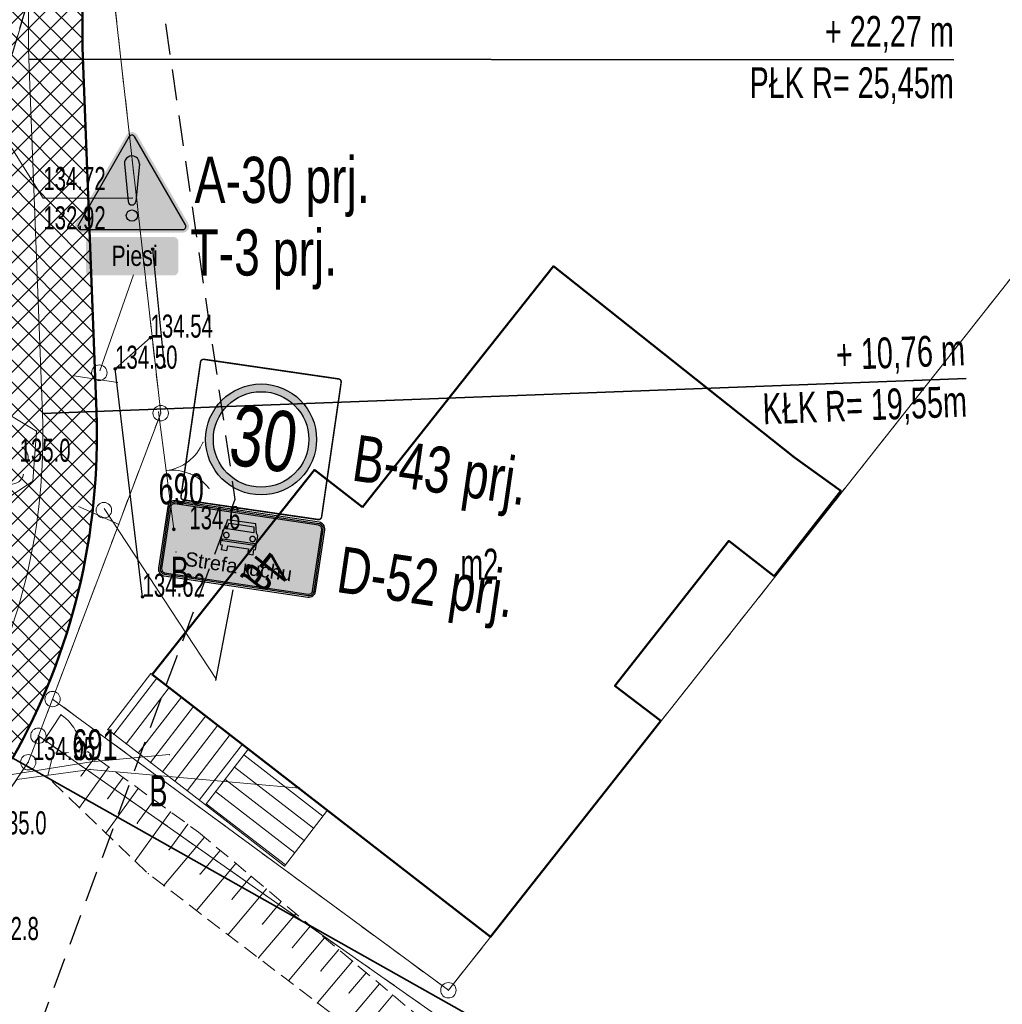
# Model space of a CAD drawing. Extents: x 6456700 to 6518119, y 5963420 to 5980059.
# Tile 45 of 256: x 6511693 to 6511725, y 5964112 to 5964144. Entities that reach past the tile are written whole.
import ezdxf
from ezdxf.enums import TextEntityAlignment as Align

# ---------------------------------------------------------------- set-up
doc = ezdxf.new("R2010")
doc.units = 0
doc.header["$MEASUREMENT"] = 0
for name, pattern in [('L_0_03', [1, 0.5, -0.5]), ('L_0_04', [1.5, 1, -0.5]), ('L_0_52', [1, 0.75, -0.25]), ('L_0_5A', [0.75, 0.5, -0.25])]:
    doc.linetypes.add(name, pattern=pattern)
doc.layers.get('0').update_dxf_attribs({"color": 2, "linetype": 'CONTINUOUS', "lineweight": 5})
for name, color, linetype, lineweight in [('000_Inne__niezydentyfikowane_', 7, 'CONTINUOUS', 18), ('18mm Kreska ciągła', 7, 'CONTINUOUS', 18), ('202_punkt_graniczny', 7, 'CONTINUOUS', 18), ('210_oznaczenie_konturu_uzytku_gruntowego', 96, 'CONTINUOUS', 18), ('211_numer_dzialki_ewidencyjnej', 7, 'CONTINUOUS', 18), ('218_kontur_uzytku_gruntowego', 96, 'L_0_03', 18), ('219_dzialka_ewidencyjna', 7, 'CONTINUOUS', 18), ('238_Punkt_adresowy_budynku', 7, 'CONTINUOUS', 18), ('312_budynek_ewidencyjny', 7, 'CONTINUOUS', 18), ('312_oznaczenie_budynku_ewidencyjnego_Atr117', 7, 'CONTINUOUS', 18), ('352_schody', 7, 'CONTINUOUS', 18), ('35mm Ciągła', 7, 'CONTINUOUS', 35), ('50mm Kreska ciągła', 7, 'CONTINUOUS', 50), ('9mm Kreska ciągła', 252, 'CONTINUOUS', 9), ('brama', 7, 'CONTINUOUS', 18), ('drzewo_lisciaste', 7, 'CONTINUOUS', 18), ('furtka', 7, 'CONTINUOUS', 18), ('kraweznik', 7, 'CONTINUOUS', 18), ('ogrodzenie_trwale', 7, 'CONTINUOUS', 18), ('pikieta_naturalna', 7, 'CONTINUOUS', 18), ('pikieta_naturalna_Atr2', 7, 'CONTINUOUS', 18), ('pikieta_sztuczna', 7, 'CONTINUOUS', 18), ('pikieta_sztuczna_Atr2', 7, 'CONTINUOUS', 18), ('przewod_elektroenergetyczny_podziemny', 7, 'CONTINUOUS', 18), ('przewod_wodociagowy', 7, 'CONTINUOUS', 18), ('przewod_wodociagowy___ob__projektowany', 7, 'CONTINUOUS', 18), ('rzedna_Atr2', 7, 'CONTINUOUS', 18), ('rzedna_Atr3', 7, 'CONTINUOUS', 18), ('skarpa_nieumocniona', 7, 'CONTINUOUS', 18), ('Zakres', 7, 'CONTINUOUS', 18)]:
    doc.layers.add(name, color=color, linetype=linetype, lineweight=lineweight)
doc.layers.add('zn_pion', color=7, linetype='CONTINUOUS')
doc.layers.add('ZNAKI_PIONOWE', color=7, linetype='CONTINUOUS')
doc.styles.add('A_TEXT', font='arial.ttf', dxfattribs={"width": 0.7})
doc.styles.add('o_d', font='arial.ttf')
doc.styles.get("Standard").update_dxf_attribs({"font": 'txt', "width": 0.75})
doc.styles.add('Znaczniki', font='GOTHIC.TTF', dxfattribs={"width": 0.7})

# ---------------------------------------------------------------- blocks, each defined once
blk = doc.blocks.new('mdcp_nowa')
at = {"layer": 'pikieta_naturalna', "linetype": 'Continuous', "lineweight": 18, "true_color": 0x000000}
for points in [[(6494428.91, 5980587.535, 1), (6494428.91, 5980587.625, 1)], [(6494429.29, 5980583.745, 1), (6494429.29, 5980583.835, 1)], [(6494429.6, 5980578.445, 1), (6494429.6, 5980578.535, 1)]]:
    blk.add_hatch(color=18, dxfattribs=at).paths.add_polyline_path(points)
at = {"layer": 'pikieta_sztuczna', "linetype": 'Continuous', "lineweight": 18, "true_color": 0x000000}
for points in [[(6494428.84, 5980584.665, 1), (6494428.84, 5980584.755, 1)], [(6494427.69, 5980583.655, 1), (6494427.69, 5980583.745, 1)], [(6494428.58, 5980576.255, 1), (6494428.58, 5980576.345, 1)]]:
    blk.add_hatch(color=18, dxfattribs=at).paths.add_polyline_path(points)
at = {"layer": '000_Inne__niezydentyfikowane_', "linetype": 'Continuous', "lineweight": 18, "flags": 128}
for points in [[(6494427.04, 5980571.1), (6494426.58, 5980570.48)], [(6494427.49, 5980570.78), (6494426.53, 5980569.46)], [(6494427.95, 5980570.44), (6494427.45, 5980569.75)], [(6494428.44, 5980570.08), (6494427.39, 5980568.63)], [(6494428.96, 5980569.71), (6494428.41, 5980568.95)], [(6494429.49, 5980569.32), (6494428.34, 5980567.73)], [(6494430.05, 5980568.92), (6494429.44, 5980568.09)], [(6494430.59, 5980568.5), (6494429.27, 5980566.93)], [(6494431.1, 5980568.07), (6494430.45, 5980567.3)], [(6494431.61, 5980567.65), (6494430.33, 5980566.12)], [(6494432.11, 5980567.23), (6494431.48, 5980566.48)], [(6494432.6, 5980566.82), (6494431.36, 5980565.34)], [(6494433.08, 5980566.41), (6494432.47, 5980565.68)], [(6494433.56, 5980566.01), (6494432.35, 5980564.58)], [(6494434.03, 5980565.62), (6494433.44, 5980564.91)], [(6494434.49, 5980565.23), (6494433.32, 5980563.84)], [(6494434.95, 5980564.85), (6494434.37, 5980564.16)], [(6494435.4, 5980564.47), (6494434.26, 5980563.12)], [(6494435.84, 5980564.1), (6494435.28, 5980563.44)], [(6494436.27, 5980563.74), (6494435.17, 5980562.43)], [(6494436.7, 5980563.38), (6494436.16, 5980562.73)]]:
    blk.add_lwpolyline(points, dxfattribs=at)
at = {"layer": '000_Inne__niezydentyfikowane_'}
for p in [(6494427.04, 5980571.1), (6494427.49, 5980570.78), (6494426.58, 5980570.48), (6494427.95, 5980570.44), (6494428.44, 5980570.08), (6494427.45, 5980569.75), (6494428.96, 5980569.71), (6494426.53, 5980569.46), (6494429.49, 5980569.32), (6494428.41, 5980568.95), (6494430.05, 5980568.92), (6494427.39, 5980568.63), (6494430.59, 5980568.5), (6494429.44, 5980568.09), (6494431.1, 5980568.07), (6494428.34, 5980567.73), (6494431.61, 5980567.65), (6494430.45, 5980567.3), (6494432.11, 5980567.23), (6494429.27, 5980566.93), (6494432.6, 5980566.82), (6494431.48, 5980566.48), (6494433.08, 5980566.41), (6494430.33, 5980566.12), (6494433.56, 5980566.01), (6494432.47, 5980565.68), (6494434.03, 5980565.62), (6494431.36, 5980565.34), (6494434.49, 5980565.23), (6494433.44, 5980564.91), (6494434.95, 5980564.85), (6494432.35, 5980564.58), (6494435.4, 5980564.47), (6494434.37, 5980564.16), (6494433.32, 5980563.84), (6494435.84, 5980564.1), (6494436.27, 5980563.74), (6494435.28, 5980563.44), (6494436.7, 5980563.38), (6494434.26, 5980563.12)]:
    blk.add_point(p, dxfattribs=at)
at = {"layer": '202_punkt_graniczny', "color": 7, "linetype": 'Continuous', "lineweight": 18}
for centre in [(6494429.17, 5980582.26), (6494425.66, 5980572.98), (6494425.2, 5980571.79), (6494424.87, 5980570.93), (6494438.51, 5980563.53)]:
    blk.add_circle(centre, 0.25, dxfattribs=at)
at = {"layer": '202_punkt_graniczny'}
for p in [(6494429.17, 5980582.26), (6494425.66, 5980572.98), (6494425.2, 5980571.79), (6494424.87, 5980570.93), (6494438.51, 5980563.53)]:
    blk.add_point(p, dxfattribs=at)
at = {"layer": '218_kontur_uzytku_gruntowego', "lineweight": 18, "flags": 128}
for points in [[(6494469.98, 5980603.36), (6494438.51, 5980563.53)], [(6494427.24, 5980599.42), (6494429.17, 5980582.26)], [(6494429.17, 5980582.26), (6494425.66, 5980572.98)], [(6494425.66, 5980572.98), (6494425.2, 5980571.79)], [(6494438.51, 5980563.53), (6494425.66, 5980572.98)], [(6494425.2, 5980571.79), (6494424.87, 5980570.93)], [(6494454.763, 5980551.044), (6494425.2, 5980571.79)], [(6494424.87, 5980570.93), (6494417.43, 5980559.93)]]:
    blk.add_lwpolyline(points, dxfattribs=at)
at = {"layer": '218_kontur_uzytku_gruntowego'}
for p in [(6494429.17, 5980582.26), (6494429.17, 5980582.26), (6494429.17, 5980582.26), (6494429.17, 5980582.26), (6494425.66, 5980572.98), (6494425.66, 5980572.98), (6494425.66, 5980572.98), (6494425.66, 5980572.98), (6494425.66, 5980572.98), (6494425.66, 5980572.98), (6494425.2, 5980571.79), (6494425.2, 5980571.79), (6494425.2, 5980571.79), (6494425.2, 5980571.79), (6494425.2, 5980571.79), (6494425.2, 5980571.79), (6494424.87, 5980570.93), (6494424.87, 5980570.93), (6494424.87, 5980570.93), (6494424.87, 5980570.93), (6494438.51, 5980563.53), (6494438.51, 5980563.53), (6494438.51, 5980563.53), (6494438.51, 5980563.53)]:
    blk.add_point(p, dxfattribs=at)
at = {"layer": '219_dzialka_ewidencyjna', "color": 3, "linetype": 'Continuous', "lineweight": 18, "flags": 128}
for points in [[(6494438.51, 5980563.53), (6494469.98, 5980603.36)], [(6494427.24, 5980599.42), (6494429.17, 5980582.26)], [(6494429.17, 5980582.26), (6494425.66, 5980572.98)], [(6494425.2, 5980571.79), (6494425.66, 5980572.98)], [(6494425.66, 5980572.98), (6494438.51, 5980563.53)], [(6494425.2, 5980571.79), (6494424.87, 5980570.93)], [(6494425.2, 5980571.79), (6494454.763, 5980551.044)], [(6494424.87, 5980570.93), (6494417.43, 5980559.93)]]:
    blk.add_lwpolyline(points, dxfattribs=at)
at = {"layer": '219_dzialka_ewidencyjna', "color": 3}
for p in [(6494429.17, 5980582.26), (6494429.17, 5980582.26), (6494425.66, 5980572.98), (6494425.66, 5980572.98), (6494425.66, 5980572.98), (6494425.2, 5980571.79), (6494425.2, 5980571.79), (6494425.2, 5980571.79), (6494424.87, 5980570.93), (6494424.87, 5980570.93), (6494438.51, 5980563.53), (6494438.51, 5980563.53)]:
    blk.add_point(p, dxfattribs=at)
at = {"layer": '312_budynek_ewidencyjny', "color": 7, "linetype": 'Continuous', "lineweight": 50, "flags": 128}
for points in [[(6494435.72, 5980579.21), (6494441.92, 5980587.03)], [(6494441.92, 5980587.03), (6494449.74, 5980580.82)], [(6494449.74, 5980580.82), (6494451.25, 5980579.74)], [(6494428.89, 5980573.78), (6494434.16, 5980580.42)], [(6494434.16, 5980580.42), (6494435.72, 5980579.21)], [(6494451.25, 5980579.74), (6494449.08, 5980576.97)], [(6494447.61, 5980578.12), (6494443.91, 5980573.41)], [(6494449.08, 5980576.97), (6494447.61, 5980578.12)], [(6494439.88, 5980565.26), (6494428.89, 5980573.78)], [(6494443.91, 5980573.41), (6494445.4, 5980572.27)], [(6494445.4, 5980572.27), (6494445.13, 5980571.93)], [(6494445.13, 5980571.93), (6494439.88, 5980565.26)]]:
    blk.add_lwpolyline(points, dxfattribs=at)
at = {"layer": '312_budynek_ewidencyjny'}
for p in [(6494441.92, 5980587.03), (6494441.92, 5980587.03), (6494449.74, 5980580.82), (6494449.74, 5980580.82), (6494434.16, 5980580.42), (6494434.16, 5980580.42), (6494451.25, 5980579.74), (6494451.25, 5980579.74), (6494435.72, 5980579.21), (6494435.72, 5980579.21), (6494447.61, 5980578.12), (6494447.61, 5980578.12), (6494449.08, 5980576.97), (6494449.08, 5980576.97), (6494428.89, 5980573.78), (6494428.89, 5980573.78), (6494443.91, 5980573.41), (6494443.91, 5980573.41), (6494445.4, 5980572.27), (6494445.4, 5980572.27), (6494445.13, 5980571.93), (6494445.13, 5980571.93), (6494439.88, 5980565.26), (6494439.88, 5980565.26)]:
    blk.add_point(p, dxfattribs=at)
at = {"layer": '352_schody', "color": 7, "linetype": 'Continuous', "lineweight": 18, "flags": 128}
for points in [[(6494432.02, 5980571.37), (6494430.62, 5980569.55), (6494427.45, 5980571.99), (6494428.85, 5980573.81)], [(6494434.59, 5980569.38), (6494433.19, 5980567.56), (6494430.62, 5980569.55), (6494432.02, 5980571.37)]]:
    blk.add_lwpolyline(points, close=True, dxfattribs=at)
for points in [[(6494429.049, 5980573.657), (6494427.648, 5980571.837)], [(6494429.445, 5980573.352), (6494428.045, 5980571.532)], [(6494429.841, 5980573.047), (6494428.441, 5980571.227)], [(6494430.238, 5980572.742), (6494428.837, 5980570.922)], [(6494430.634, 5980572.437), (6494429.233, 5980570.617)], [(6494431.03, 5980572.132), (6494429.629, 5980570.312)], [(6494431.426, 5980571.827), (6494430.026, 5980570.007)], [(6494431.822, 5980571.522), (6494430.422, 5980569.702)], [(6494431.867, 5980571.171), (6494434.438, 5980569.182)], [(6494431.562, 5980570.775), (6494434.133, 5980568.786)], [(6494431.257, 5980570.378), (6494433.828, 5980568.389)], [(6494430.952, 5980569.982), (6494433.523, 5980567.993)], [(6494430.647, 5980569.586), (6494433.218, 5980567.597)]]:
    blk.add_lwpolyline(points, dxfattribs=at)
at = {"layer": '352_schody'}
for p in [(6494428.85, 5980573.81), (6494428.85, 5980573.81), (6494429.049, 5980573.657), (6494429.445, 5980573.352), (6494429.841, 5980573.047), (6494430.238, 5980572.742), (6494430.634, 5980572.437), (6494431.03, 5980572.132), (6494427.45, 5980571.99), (6494427.45, 5980571.99), (6494427.648, 5980571.837), (6494431.426, 5980571.827), (6494428.045, 5980571.532), (6494431.822, 5980571.522), (6494428.441, 5980571.227), (6494431.867, 5980571.171), (6494432.02, 5980571.37), (6494432.02, 5980571.37), (6494432.02, 5980571.37), (6494432.02, 5980571.37), (6494428.837, 5980570.922), (6494429.233, 5980570.617), (6494431.562, 5980570.775), (6494429.629, 5980570.312), (6494431.257, 5980570.378), (6494430.026, 5980570.007), (6494430.952, 5980569.982), (6494430.422, 5980569.702), (6494430.647, 5980569.586), (6494430.62, 5980569.55), (6494430.62, 5980569.55), (6494430.62, 5980569.55), (6494430.62, 5980569.55), (6494434.59, 5980569.38), (6494434.59, 5980569.38), (6494434.438, 5980569.182), (6494434.133, 5980568.786), (6494433.828, 5980568.389), (6494433.523, 5980567.993), (6494433.19, 5980567.56), (6494433.19, 5980567.56), (6494433.218, 5980567.597)]:
    blk.add_point(p, dxfattribs=at)
at = {"layer": 'brama', "color": 7, "linetype": 'Continuous', "lineweight": 18, "flags": 128}
blk.add_lwpolyline([(6494429.1, 5980582.3), (6494429.6, 5980578.49)], dxfattribs=at)
at = {"layer": 'brama', "color": 7, "linetype": 'Continuous', "lineweight": 18}
for centre, start, end in [((6494429.155, 5980581.882), 277.476, 337.476), ((6494429.545, 5980578.908), 37.476, 97.476)]:
    blk.add_arc(centre, 1.5, start, end, dxfattribs=at)
at = {"layer": 'brama'}
for p in [(6494429.1, 5980582.3), (6494430.54, 5980581.308), (6494430.067, 5980580.692), (6494429.35, 5980580.395), (6494429.35, 5980580.395), (6494430.12, 5980580.293), (6494430.736, 5980579.82), (6494429.6, 5980578.49)]:
    blk.add_point(p, dxfattribs=at)
at = {"layer": 'drzewo_lisciaste', "color": 94, "linetype": 'Continuous', "lineweight": 13}
for centre, start, end in [((6494424.47, 5980580.804), 337.452, 58.692), ((6494424.325, 5980580.356), 265.129, 346.779)]:
    blk.add_arc(centre, 0.4, start, end, dxfattribs=at)
at = {"layer": 'drzewo_lisciaste'}
for p in [(6494424.678, 5980581.146), (6494424.85, 5980580.928), (6494424.839, 5980580.651), (6494424.714, 5980580.265)]:
    blk.add_point(p, dxfattribs=at)
at = {"layer": 'furtka', "color": 7, "linetype": 'Continuous', "lineweight": 18, "flags": 128}
blk.add_lwpolyline([(6494425.93, 5980572.47), (6494425.34, 5980571.58)], dxfattribs=at)
at = {"layer": 'furtka', "color": 7, "linetype": 'Continuous', "lineweight": 18}
blk.add_arc((6494425.102, 5980571.219), 1.5, 356.459, 56.459, dxfattribs=at)
at = {"layer": 'furtka'}
for p in [(6494425.93, 5980572.47), (6494425.931, 5980572.469), (6494426.445, 5980571.888), (6494425.34, 5980571.58), (6494426.599, 5980571.127)]:
    blk.add_point(p, dxfattribs=at)
at = {"layer": 'kraweznik', "color": 7, "linetype": 'Continuous', "lineweight": 25, "flags": 128}
for points in [[(6494429.29, 5980583.79), (6494428.91, 5980587.58)], [(6494428.58, 5980576.3), (6494427.69, 5980583.7), (6494428.84, 5980584.71)]]:
    blk.add_lwpolyline(points, dxfattribs=at)
at = {"layer": 'kraweznik'}
for p in [(6494428.91, 5980587.58), (6494428.84, 5980584.71), (6494427.69, 5980583.7), (6494429.29, 5980583.79), (6494428.58, 5980576.3)]:
    blk.add_point(p, dxfattribs=at)
at = {"layer": 'ogrodzenie_trwale'}
for p in [(6494428.91, 5980587.58), (6494429.6, 5980578.49), (6494429.67, 5980577.75), (6494425.93, 5980572.47), (6494425.34, 5980571.58)]:
    blk.add_point(p, dxfattribs=at)
at = {"layer": 'pikieta_naturalna', "color": 7, "linetype": 'Continuous', "lineweight": 18}
for centre in [(6494428.91, 5980587.58), (6494429.29, 5980583.79), (6494429.6, 5980578.49)]:
    blk.add_circle(centre, 0.045, dxfattribs=at)
at = {"layer": 'pikieta_naturalna'}
for p in [(6494428.91, 5980587.58), (6494429.29, 5980583.79), (6494429.6, 5980578.49)]:
    blk.add_point(p, dxfattribs=at)
at = {"layer": 'pikieta_sztuczna', "color": 7, "linetype": 'Continuous', "lineweight": 18}
for centre in [(6494428.84, 5980584.71), (6494427.69, 5980583.7), (6494428.58, 5980576.3)]:
    blk.add_circle(centre, 0.045, dxfattribs=at)
at = {"layer": 'pikieta_sztuczna'}
for p in [(6494428.84, 5980584.71), (6494427.69, 5980583.7), (6494428.58, 5980576.3)]:
    blk.add_point(p, dxfattribs=at)
at = {"layer": 'przewod_elektroenergetyczny_podziemny', "color": 1, "linetype": 'Continuous', "lineweight": 18, "flags": 128}
for points in [[(6494423.03, 5980578.72), (6494425.02, 5980580.05), (6494425.14, 5980581.68), (6494423.58, 5980582.6), (6494424.18, 5980591.27), (6494424.03, 5980594.74), (6494423.55, 5980594.71)], [(6494429.45, 5980571.18), (6494426.91, 5980570.94), (6494424.34, 5980570.53), (6494417.32, 5980560.59), (6494421.41, 5980554), (6494450.053, 5980537.783)]]:
    blk.add_lwpolyline(points, dxfattribs=at)
at = {"layer": 'przewod_elektroenergetyczny_podziemny'}
for p in [(6494425.14, 5980581.68), (6494425.02, 5980580.05), (6494429.45, 5980571.18), (6494426.91, 5980570.94)]:
    blk.add_point(p, dxfattribs=at)
at = {"layer": 'przewod_wodociagowy', "color": 5, "linetype": 'Continuous', "lineweight": 18, "flags": 128}
for points in [[(6494513.5, 5980663.95), (6494476.06, 5980647.42), (6494449.16, 5980639.62), (6494440.37, 5980633.47), (6494436.09, 5980630.48), (6494434.52, 5980628.04), (6494423.72, 5980591.82), (6494423.49, 5980583.76), (6494407.79, 5980559.35), (6494414.54, 5980555.87), (6494409.04, 5980527.84), (6494395.85, 5980508.25), (6494380.37, 5980480.1), (6494362.54, 5980422.62), (6494348.35, 5980374.02), (6494335.97, 5980340.4), (6494332.73, 5980341.36), (6494294.76, 5980353), (6494262.61, 5980362.71)], [(6494433.68, 5980570.09), (6494426.88, 5980570.7), (6494424.5, 5980570.37), (6494417.55, 5980560.57), (6494421.57, 5980554.17), (6494450.135, 5980538.013)]]:
    blk.add_lwpolyline(points, dxfattribs=at)
at = {"layer": 'przewod_wodociagowy'}
for p in [(6494426.88, 5980570.7), (6494433.68, 5980570.09)]:
    blk.add_point(p, dxfattribs=at)
at = {"layer": 'przewod_wodociagowy___ob__projektowany', "color": 5, "linetype": 'L_0_52', "lineweight": 18, "flags": 128}
blk.add_lwpolyline([(6494434.52, 5980628.04), (6494423.72, 5980591.82)], dxfattribs=at)
at = {"layer": 'rzedna_Atr2', "color": 7, "linetype": 'Continuous', "lineweight": 18, "flags": 128}
blk.add_lwpolyline([(6494423.72, 5980591.82), (6494425.36, 5980589.24), (6494428.246, 5980589.24)], dxfattribs=at)
at = {"layer": 'rzedna_Atr2'}
for p in [(6494425.36, 5980589.24), (6494428.246, 5980589.24)]:
    blk.add_point(p, dxfattribs=at)
at = {"layer": 'skarpa_nieumocniona', "color": 7, "linetype": 'L_0_5A', "lineweight": 18, "flags": 128}
blk.add_lwpolyline([(6494430.4, 5980568.66), (6494440.27, 5980560.39), (6494448.31, 5980555.08), (6494454.931, 5980551.518), (6494454.525, 5980550.374), (6494447.67, 5980553.68), (6494439.6, 5980559.05), (6494428.77, 5980567.31), (6494425.5, 5980570.45), (6494425.68, 5980571.23), (6494426.81, 5980571.27)], close=True, dxfattribs=at)
at = {"layer": 'skarpa_nieumocniona'}
for p in [(6494425.68, 5980571.23), (6494425.68, 5980571.23), (6494426.81, 5980571.27), (6494426.81, 5980571.27), (6494425.5, 5980570.45), (6494425.5, 5980570.45), (6494430.4, 5980568.66), (6494430.4, 5980568.66), (6494428.77, 5980567.31), (6494428.77, 5980567.31)]:
    blk.add_point(p, dxfattribs=at)
at = {"layer": 'Zakres', "linetype": 'L_0_04', "lineweight": 25, "flags": 128}
blk.add_lwpolyline([(6495113.77, 5985050.22), (6495121.12, 5984877.07), (6495125.76, 5984757.87), (6495129.89, 5984649.81), (6495141.08, 5984611.3), (6495145.77, 5984544.53), (6495147.36, 5984487.27), (6495157.22, 5984392.07), (6495162.95, 5984387.45), (6495180.24, 5984384.16), (6495229.5, 5984386.61), (6495251.65, 5984373.41), (6495258.77, 5984357.12), (6495255.44, 5984330.44), (6495250.77, 5984304.39), (6495252.21, 5984282.78), (6495255.46, 5984256.45), (6495254.94, 5984238.25), (6495266.4, 5984211), (6495277.24, 5984182.33), (6495294.2, 5984133.19), (6495300.94, 5984095.37), (6495313.24, 5984037.69), (6495317.44, 5983978.18), (6495300.35, 5983922.18), (6495282.35, 5983883.38), (6495266.21, 5983862.23), (6495242.03, 5983839.67), (6495211.11, 5983816.86), (6495158.26, 5983772.66), (6495130.6, 5983651.16), (6495116.31, 5983543.43), (6495129.51, 5983346.73), (6495134.58, 5983264.71), (6495139.64, 5983186.97), (6495193.25, 5983077.94), (6495199.2, 5983041.97), (6495206.23, 5983026), (6495208.96, 5983004.88), (6495202.27, 5982979.48), (6495202.42, 5982950.13), (6495209.35, 5982897.38), (6495215.97, 5982850.34), (6495228.6, 5982809.97), (6495226.85, 5982778.82), (6495225.04, 5982750.56), (6495220.26, 5982723.37), (6495226.54, 5982679.97), (6495206.06, 5982669.48), (6495192.68, 5982657.71), (6495184.57, 5982648.65), (6495174.78, 5982624.58), (6495164.23, 5982604.61), (6495150.7, 5982588.3), (6495137.69, 5982582.43), (6495118.26, 5982573.75), (6495100.35, 5982558.42), (6495090.36, 5982544.99), (6495075.87, 5982519.06), (6495060.83, 5982499.68), (6495049.41, 5982485.49), (6495035.07, 5982459.7), (6495006.7, 5982406.64), (6494980.89, 5982351.84), (6494944.35, 5982293.29), (6494925.72, 5982250.11), (6494905.2, 5982190.37), (6494898.43, 5982153.5), (6494879.51, 5982063.89), (6494864.14, 5981992.66), (6494816.93, 5981768.61), (6494777.79, 5981577.7), (6494739.84, 5981394.72), (6494718.65, 5981297.89), (6494716.45, 5981237.31), (6494738.62, 5981208.21), (6494776.48, 5981173.06), (6494817.16, 5981137.44), (6494847.63, 5981109.8), (6494877.39, 5981077.08), (6494912.75, 5981030.55), (6494916.06, 5981014.71), (6494903.86, 5980957.01), (6494916.13, 5980953.51), (6494892.32, 5980927.59), (6494850.7, 5980858.8), (6494806.81, 5980779.89), (6494785.1, 5980753.49), (6494715.22, 5980723.29), (6494679.96, 5980686.78), (6494651.35, 5980651.29), (6494549.14, 5980683.24), (6494511.84, 5980659.66), (6494443.61, 5980630.33), (6494428.78, 5980598.6), (6494431.58, 5980579.46), (6494420.56, 5980549.76), (6494416.45, 5980528.2), (6494403.86, 5980507.16), (6494388.89, 5980482.96), (6494365.32, 5980407.99), (6494335.67, 5980315.15), (6494332.29, 5980297.41), (6494335.1, 5980278.18), (6494347.25, 5980254.84), (6494336.79, 5980250.09), (6494300.04, 5980271.34), (6494320.8, 5980301.43), (6494336.81, 5980349.17), (6494344.85, 5980380.92), (6494360.85, 5980437.13), (6494374.18, 5980476.38), (6494386.14, 5980498.84), (6494403.02, 5980528.52), (6494411.33, 5980563.19), (6494420.84, 5980586.25), (6494420.25, 5980601.11), (6494434.95, 5980635.94), (6494446.75, 5980644.99), (6494465.77, 5980647.27), (6494513.02, 5980669.46), (6494507.85, 5980679.68), (6494547.89, 5980705.83), (6494570.06, 5980691.34), (6494636.17, 5980669.05), (6494706.14, 5980756.86), (6494742.78, 5980772.58), (6494798.53, 5980814.27), (6494826.12, 5980867.97), (6494849.57, 5980908.6), (6494845.35, 5980942.01), (6494853.94, 5980970.83), (6494891.08, 5980960.54), (6494890.11, 5980965.73), (6494903.94, 5981025.69), (6494869.98, 5981070.3), (6494770.97, 5981160.58), (6494728.18, 5981200.64), (6494706.13, 5981229.56), (6494707.94, 5981299.75), (6494728.84, 5981398.1), (6494767.06, 5981580.19), (6494806.17, 5981770.55), (6494854.36, 5981994.76), (6494869.73, 5982065.97), (6494888.61, 5982155.44), (6494891.67, 5982173.95), (6494895.82, 5982197.45), (6494916.38, 5982253.72), (6494935.47, 5982297.95), (6494954.97, 5982331.67), (6494972.09, 5982356.64), (6494997.76, 5982411.14), (6495026.29, 5982464.48), (6495041.09, 5982491.09), (6495052.99, 5982505.88), (6495067.51, 5982524.6), (6495081.94, 5982550.43), (6495092.99, 5982565.28), (6495112.86, 5982582.29), (6495133.59, 5982591.55), (6495144.48, 5982596.46), (6495155.87, 5982610.19), (6495165.7, 5982628.8), (6495175.96, 5982654.03), (6495185.62, 5982664.83), (6495200.4, 5982677.82), (6495212.49, 5982688.04), (6495209.64, 5982723.43), (6495215.22, 5982750.57), (6495216.87, 5982779.54), (6495218.31, 5982809.31), (6495206.86, 5982847.92), (6495199.44, 5982894.74), (6495192.11, 5982948.71), (6495190.16, 5982979.24), (6495183.47, 5983075.16), (6495129.79, 5983184.34), (6495124.6, 5983264.07), (6495119.53, 5983346.09), (6495106.27, 5983543.75), (6495120.74, 5983652.9), (6495148.75, 5983779.42), (6495204.15, 5983826.04), (6495273.41, 5983889.36), (6495288.53, 5983927.42), (6495300.83, 5983964.69), (6495303.91, 5983980.14), (6495301.32, 5984039.55), (6495291.1, 5984093.63), (6495284.5, 5984130.67), (6495267.84, 5984178.93), (6495257.12, 5984207.3), (6495244.96, 5984236.19), (6495244.79, 5984255.42), (6495242.25, 5984281.97), (6495240.71, 5984304.95), (6495245.55, 5984331.94), (6495248.51, 5984355.64), (6495243.77, 5984366.47), (6495226.98, 5984376.47), (6495179.54, 5984374.12), (6495158.61, 5984378.09), (6495147.7, 5984386.91), (6495137.38, 5984486.61), (6495135.78, 5984544.04), (6495131.18, 5984609.54), (6495119.95, 5984648.2), (6495115.76, 5984757.49), (6495111.12, 5984876.67), (6495103.73, 5985050.93), (6495109.36, 5985081.73), (6495120.41, 5985085.88)], close=True, dxfattribs=at)
at = {"layer": 'Zakres'}
blk.add_point((6494431.58, 5980579.46), dxfattribs=at)
at = {"layer": '210_oznaczenie_konturu_uzytku_gruntowego', "lineweight": 20, "width": 0.66}
for p in [(6494429.5, 5980577.6), (6494428.8, 5980570.5)]:
    blk.add_text('B', height=1, dxfattribs=at).set_placement(p, align=Align.TOP_LEFT)
at = {"layer": '211_numer_dzialki_ewidencyjnej', "color": 7, "lineweight": 20, "width": 0.66}
for s, p in [('690', (6494429.1, 5980580.3)), ('691', (6494426.3, 5980572))]:
    blk.add_text(s, height=1, dxfattribs=at).set_placement(p, align=Align.TOP_LEFT)
at = {"layer": '238_Punkt_adresowy_budynku', "color": 7, "lineweight": 25, "width": 0.66}
blk.add_text('4a', height=1.25, rotation=231.6, dxfattribs=at).set_placement((6494433.482, 5980577.157), align=Align.TOP_LEFT)
at = {"layer": '312_oznaczenie_budynku_ewidencyjnego_Atr117', "color": 7, "lineweight": 20, "width": 0.66}
blk.add_text('m2', height=1, dxfattribs=at).set_placement((6494438.9, 5980577.86), align=Align.TOP_LEFT)
at = {"layer": 'pikieta_naturalna_Atr2', "color": 7, "lineweight": 15, "width": 0.66}
for s, p in [('135.0', (6494424.59, 5980581.43)), ('134.6', (6494430.1, 5980579.24)), ('135.0', (6494423.81, 5980569.34)), ('132.8', (6494423.56, 5980565.91))]:
    blk.add_text(s, height=0.75, dxfattribs=at).set_placement(p, align=Align.TOP_LEFT)
at = {"layer": 'pikieta_sztuczna_Atr2', "color": 7, "lineweight": 15, "width": 0.66}
for s, p in [('134.54', (6494428.84, 5980585.46)), ('134.50', (6494427.69, 5980584.45)), ('134.62', (6494428.58, 5980577.05)), ('134.95', (6494425.02, 5980571.75))]:
    blk.add_text(s, height=0.75, dxfattribs=at).set_placement(p, align=Align.TOP_LEFT)
at = {"layer": 'rzedna_Atr2', "color": 7, "lineweight": 15, "width": 0.66}
blk.add_text('134.72', height=0.75, dxfattribs=at).set_placement((6494425.36, 5980590.248), align=Align.TOP_LEFT)
at = {"layer": 'rzedna_Atr3', "color": 7, "lineweight": 15, "width": 0.66}
blk.add_text('132.92', height=0.75, dxfattribs=at).set_placement((6494425.36, 5980588.973), align=Align.TOP_LEFT)
blk = doc.blocks.new('D-46_k')
h = blk.add_hatch(color=250)
h.paths.add_polyline_path([(42, 0.9, 0.414214), (45, 3.9), (45, 39.9, 0.414214), (42, 42.9), (-42, 42.9, 0.414214), (-45, 39.9), (-45, 3.9, 0.414214), (-42, 0.9)])
h.paths.add_polyline_path([(-42, 1.8, -0.414214), (-44.1, 3.9), (-44.1, 39.9, -0.414214), (-42, 42), (42, 42, -0.414214), (44.1, 39.9), (44.1, 3.9, -0.414214), (42, 1.8)], flags=16)
blk.add_hatch(color=255).paths.add_polyline_path([(42, 1.8, 0.414214), (44.1, 3.9), (44.1, 39.9, 0.414214), (42, 42), (-42, 42, 0.414214), (-44.1, 39.9), (-44.1, 3.9, 0.414214), (-42, 1.8)])
at = {"color": 7}
blk.add_lwpolyline([(-42, 0), (42, 0, 0.414214), (45.9, 3.9), (45.9, 39.9, 0.414214), (42, 43.8), (-42, 43.8, 0.414214), (-45.9, 39.9), (-45.9, 3.9, 0.414214)], format="xyb", close=True, dxfattribs=at)
at = {"color": 255}
for points in [[(-42, 0.9), (42, 0.9, 0.414214), (45, 3.9), (45, 39.9, 0.414214), (42, 42.9), (-42, 42.9, 0.414214), (-45, 39.9), (-45, 3.9, 0.414214)], [(-42, 1.8), (42, 1.8, 0.414214), (44.1, 3.9), (44.1, 39.9, 0.414214), (42, 42), (-42, 42, 0.414214), (-44.1, 39.9), (-44.1, 3.9, 0.414214)]]:
    blk.add_lwpolyline(points, format="xyb", close=True, dxfattribs=at)
blk = doc.blocks.new('^pi064030-234024')
at = {"layer": 'zn_pion'}
h = blk.add_hatch(color=29, dxfattribs=at)
h.dxf.hatch_style = 1
h.paths.add_polyline_path([(0.807, 3.084), (0.707, 3.209), (0.6, 3.741), (-0.225, 3.741), (-1.05, 3.741), (-1.156, 3.209), (-1.256, 3.084), (-1.256, 2.259), (-1.156, 2.259), (-1.156, 1.959), (-0.825, 1.959), (-0.825, 2.259), (0.382, 2.259), (0.382, 1.959), (0.707, 1.959), (0.707, 2.259), (0.807, 2.259)])
h.paths.add_polyline_path([(-1.007, 3.209), (-0.95, 3.559), (-0.225, 3.559), (0.5, 3.559), (0.564, 3.209), (-0.225, 3.209)], flags=16)
h.paths.add_polyline_path([(-0.829, 2.88, -0.054772), (-0.826, 2.851, -0.054772), (-0.829, 2.822, -0.056759), (-0.839, 2.792, -0.049905), (-0.854, 2.768, -0.049237), (-0.874, 2.746, -0.047796), (-0.899, 2.727, -0.045996), (-0.928, 2.714, -0.044706), (-0.959, 2.705, -0.044038), (-0.991, 2.702, -0.044038), (-1.024, 2.705, -0.044706), (-1.055, 2.714, -0.045996), (-1.084, 2.727, -0.047796), (-1.109, 2.746, -0.049237), (-1.129, 2.768, -0.049905), (-1.144, 2.792, -0.048569), (-1.153, 2.817, -0.063196), (-1.157, 2.851, -0.063196), (-1.153, 2.884, -0.048569), (-1.144, 2.909, -0.049905), (-1.129, 2.933, -0.049237), (-1.109, 2.955, -0.047796), (-1.084, 2.974, -0.045996), (-1.055, 2.988, -0.044706), (-1.024, 2.996, -0.044038), (-0.991, 2.999, -0.044038), (-0.959, 2.996, -0.044706), (-0.928, 2.988, -0.045996), (-0.899, 2.974, -0.047796), (-0.874, 2.955, -0.049237), (-0.854, 2.933, -0.049905), (-0.839, 2.909, -0.056759)], flags=16)
h.paths.add_polyline_path([(-0.225, 2.609), (0.707, 2.609), (0.707, 2.496), (-0.225, 2.496), (-1.156, 2.496), (-1.156, 2.609)], flags=16)
h.paths.add_polyline_path([(0.381, 2.884, -0.048569), (0.39, 2.909, -0.049905), (0.405, 2.933, -0.049237), (0.425, 2.955, -0.047796), (0.45, 2.974, -0.045996), (0.479, 2.988, -0.044706), (0.51, 2.996, -0.044038), (0.542, 2.999, -0.044038), (0.575, 2.996, -0.044706), (0.606, 2.988, -0.045996), (0.634, 2.974, -0.047796), (0.66, 2.955, -0.049237), (0.68, 2.933, -0.049905), (0.695, 2.909, -0.056759), (0.705, 2.88, -0.054772), (0.708, 2.851, -0.054772), (0.705, 2.822, -0.056759), (0.695, 2.792, -0.049905), (0.68, 2.768, -0.049237), (0.66, 2.746, -0.047796), (0.634, 2.727, -0.045996), (0.606, 2.714, -0.044706), (0.575, 2.705, -0.044038), (0.542, 2.702, -0.044038), (0.51, 2.705, -0.044706), (0.479, 2.714, -0.045996), (0.45, 2.727, -0.047796), (0.425, 2.746, -0.049237), (0.405, 2.768, -0.049905), (0.39, 2.792, -0.048569), (0.381, 2.817, -0.063196), (0.377, 2.851, -0.063196)], flags=16)
at = {"color": 7, "linetype": 'Continuous'}
for p, q in [((-1.05, 3.741), (-1.156, 3.209)), ((-0.225, 3.741), (-1.05, 3.741)), ((-1.007, 3.209), (-0.95, 3.559)), ((-0.95, 3.559), (-0.225, 3.559)), ((0.6, 3.741), (-0.225, 3.741)), ((-0.225, 3.559), (0.5, 3.559)), ((0.5, 3.559), (0.564, 3.209)), ((0.707, 3.209), (0.6, 3.741)), ((-1.156, 3.209), (-1.256, 3.084)), ((-1.256, 3.084), (-1.256, 2.259)), ((-0.225, 3.209), (-1.007, 3.209)), ((0.564, 3.209), (-0.225, 3.209)), ((0.807, 3.084), (0.707, 3.209)), ((-1.156, 2.609), (-0.225, 2.609)), ((-1.156, 2.496), (-1.156, 2.609)), ((-0.225, 2.496), (-1.156, 2.496)), ((0.707, 2.496), (-0.225, 2.496)), ((-1.256, 2.259), (-1.156, 2.259)), ((-1.156, 2.259), (-1.156, 1.959)), ((-0.825, 1.959), (-1.156, 1.959)), ((-0.825, 2.259), (0.382, 2.259)), ((-0.825, 1.959), (-0.825, 2.259)), ((0.382, 2.259), (0.382, 1.959)), ((0.382, 1.959), (0.707, 1.959)), ((0.707, 1.959), (0.707, 2.259)), ((0.707, 2.259), (0.807, 2.259))]:
    blk.add_line(p, q, dxfattribs=at)
blk.add_lwpolyline([(-1.157, 2.851, 0.054772), (-1.154, 2.822, 0.053777), (-1.145, 2.794, 0.052029), (-1.129, 2.768, 0.049907), (-1.109, 2.746, 0.047796), (-1.084, 2.727, 0.045996), (-1.055, 2.714, 0.044706), (-1.024, 2.705, 0.044038), (-0.991, 2.702, 0.044038), (-0.959, 2.705, 0.044706), (-0.928, 2.714, 0.045996), (-0.899, 2.727, 0.047796), (-0.874, 2.746, 0.049907), (-0.854, 2.768, 0.052029), (-0.838, 2.794, 0.053777), (-0.829, 2.822, 0.054772), (-0.826, 2.851, 0.054772), (-0.829, 2.88, 0.053777), (-0.838, 2.907, 0.052029), (-0.854, 2.933, 0.049907), (-0.874, 2.955, 0.047796), (-0.899, 2.974, 0.045996), (-0.928, 2.988, 0.044706), (-0.959, 2.996, 0.044038), (-0.991, 2.999, 0.044038), (-1.024, 2.996, 0.044706), (-1.055, 2.988, 0.045996), (-1.084, 2.974, 0.047796), (-1.109, 2.955, 0.049907), (-1.129, 2.933, 0.052029), (-1.145, 2.907, 0.053777), (-1.154, 2.88, 0.054772)], format="xyb", close=True, dxfattribs=at)
at = {"layer": 'zn_pion', "color": 7, "linetype": 'Continuous'}
for p, q in [((0.807, 2.259), (0.807, 3.084)), ((-0.225, 2.609), (0.707, 2.609)), ((0.707, 2.609), (0.707, 2.496))]:
    blk.add_line(p, q, dxfattribs=at)
blk.add_lwpolyline([(0.708, 2.851, 0.054772), (0.705, 2.88, 0.053777), (0.696, 2.907, 0.052029), (0.68, 2.933, 0.049907), (0.66, 2.955, 0.047796), (0.634, 2.974, 0.045996), (0.606, 2.988, 0.044706), (0.575, 2.996, 0.044038), (0.542, 2.999, 0.044038), (0.51, 2.996, 0.044706), (0.479, 2.988, 0.045996), (0.45, 2.974, 0.047796), (0.425, 2.955, 0.049907), (0.405, 2.933, 0.052029), (0.389, 2.907, 0.053777), (0.38, 2.88, 0.054772), (0.377, 2.851, 0.054772), (0.38, 2.822, 0.053777), (0.389, 2.794, 0.052029), (0.405, 2.768, 0.049907), (0.425, 2.746, 0.047796), (0.45, 2.727, 0.045996), (0.479, 2.714, 0.044706), (0.51, 2.705, 0.044038), (0.542, 2.702, 0.044038), (0.575, 2.705, 0.044706), (0.606, 2.714, 0.045996), (0.634, 2.727, 0.047796), (0.66, 2.746, 0.049907), (0.68, 2.768, 0.052029), (0.696, 2.794, 0.053777), (0.705, 2.822, 0.054772)], format="xyb", close=True, dxfattribs=at)
at = {"layer": 'zn_pion', "xscale": 0.09999999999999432, "yscale": 0.09999999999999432, "zscale": 0.09999999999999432}
blk.add_blockref('D-46_k', (0, 0), dxfattribs=at)
at = {"layer": 'zn_pion', "color": 250, "style": 'o_d'}
blk.add_text('Strefa ruchu', height=0.82, dxfattribs=at).set_placement((-0.028, 1.161), align=Align.MIDDLE_CENTER)

msp = doc.modelspace()

# ---------------------------------------------------------------- hatches: boundary and pattern name
at = {"layer": 'ZNAKI_PIONOWE', "linetype": 'Continuous'}
h = msp.add_hatch(color=40, dxfattribs=at)
h.paths.add_polyline_path([(6511698.477, 5964135.879, -0.414214), (6511698.377, 5964135.779), (6511695.677, 5964135.779, -0.414214), (6511695.577, 5964135.879), (6511695.577, 5964136.829, -0.414213), (6511695.677, 5964136.929), (6511695.677, 5964136.929), (6511698.377, 5964136.929, -0.414214), (6511698.477, 5964136.829)])
h.paths.add_polyline_path([(6511695.995, 5964135.477), (6511698.264, 5964135.477), (6511698.264, 5964134.473), (6511695.995, 5964134.473)], flags=9)

# ---------------------------------------------------------------- linework, layer by layer
at = {"layer": '50mm Kreska ciągła', "color": 6, "ltscale": 0.1}
msp.add_lwpolyline([(6511769.76, 5964210.196), (6511747.406, 5964200.649, 0.020192), (6511743.586, 5964198.832), (6511738.301, 5964196.051, -0.098674), (6511729.755, 5964193.522), (6511723.667, 5964192.967, 0.271991), (6511705.391, 5964179.862), (6511694.249, 5964154.747, 0.114411), (6511691.932, 5964142.68), (6511692.371, 5964131.182, -0.09387), (6511691.386, 5964124.63), (6511691.195, 5964121.14), (6511693.149, 5964120.062, 0.138482), (6511695.868, 5964131.315), (6511695.43, 5964142.813, -0.114411), (6511697.449, 5964153.327), (6511708.591, 5964178.442, -0.271991), (6511723.985, 5964189.481), (6511730.073, 5964190.037, 0.098674), (6511739.931, 5964192.954), (6511745.216, 5964195.734, -0.020192), (6511748.781, 5964197.43), (6511771.135, 5964206.977, 0.032198), (6511782.743, 5964212.845)], format="xyb", dxfattribs=at)

# ---------------------------------------------------------------- next in the draw order: block references
at = {"linetype": 'ByBlock'}
msp.add_blockref('mdcp_nowa', (17268.786, -16450.998), dxfattribs=at)

# ---------------------------------------------------------------- next in the draw order: hatches: boundary and pattern name
at = {"layer": '9mm Kreska ciągła'}
h = msp.add_hatch(dxfattribs=at)
h.set_pattern_fill('ANSI37', color=256, scale=4)
h.set_pattern_definition([(45, (6511691.195, 5964120.06236), (-0.3535534, 0.3535534), []), (135, (6511691.195, 5964120.06236), (-0.3535534, -0.3535534), [])])
h.paths.add_polyline_path([(6511691.195, 5964121.143), (6511691.386, 5964124.63, 0.09387), (6511692.371, 5964131.182), (6511691.932, 5964142.68, -0.114411), (6511694.249, 5964154.747), (6511705.391, 5964179.862, -0.271991), (6511723.667, 5964192.967), (6511729.755, 5964193.522, 0.098674), (6511738.301, 5964196.051), (6511743.586, 5964198.832, -0.020192), (6511747.406, 5964200.649), (6511769.76, 5964210.196, 0.03219), (6511780.964, 5964215.859), (6511817.579, 5964237.57, -0.218462), (6511825.251, 5964238.379), (6511910.835, 5964209.53, -0.062712), (6511916.853, 5964206.62, 0.390075), (6511923.272, 5964207.6), (6511915.609, 5964197.326, 0.426952), (6511913.878, 5964204.338, 0.049189), (6511909.717, 5964206.213), (6511824.133, 5964235.062, 0.218462), (6511819.364, 5964234.559), (6511782.746, 5964212.847), (6511782.743, 5964212.845, -0.032198), (6511771.135, 5964206.977), (6511748.781, 5964197.43, 0.020192), (6511745.216, 5964195.734), (6511739.931, 5964192.954, -0.098674), (6511730.073, 5964190.037), (6511723.985, 5964189.481, 0.271991), (6511708.591, 5964178.442), (6511697.449, 5964153.327, 0.114411), (6511695.43, 5964142.813), (6511695.868, 5964131.315, -0.138482), (6511693.149, 5964120.062), (6511691.196, 5964121.142)])
at = {"layer": 'ZNAKI_PIONOWE', "linetype": 'Continuous'}
h = msp.add_hatch(color=12, dxfattribs=at)
edge = h.paths.add_edge_path()
edge.add_line((6511695.369, 5964137.12), (6511698.676, 5964137.12))
edge.add_arc((6511698.676, 5964137.32), 0.2, 270, 390)
edge.add_line((6511698.85, 5964137.42), (6511697.196, 5964140.284))
edge.add_arc((6511697.023, 5964140.184), 0.2, 30, 150)
edge.add_line((6511696.85, 5964140.284), (6511695.196, 5964137.42))
edge.add_arc((6511695.369, 5964137.32), 0.2, 150, 270)
edge = h.paths.add_edge_path(flags=16)
edge.add_line((6511695.369, 5964137.22), (6511698.676, 5964137.22))
edge.add_arc((6511698.676, 5964137.32), 0.1, 270, 390)
edge.add_line((6511698.763, 5964137.37), (6511697.109, 5964140.234))
edge.add_arc((6511697.023, 5964140.184), 0.1, 30, 150)
edge.add_line((6511696.936, 5964140.234), (6511695.283, 5964137.37))
edge.add_arc((6511695.369, 5964137.32), 0.1, 150, 270)
h = msp.add_hatch(color=40, dxfattribs=at)
h.paths.add_polyline_path([(6511698.676, 5964137.22, 0.57735), (6511698.763, 5964137.37), (6511697.109, 5964140.234, 0.57735), (6511696.936, 5964140.234), (6511695.283, 5964137.37, 0.57735), (6511695.369, 5964137.22)])
h.paths.add_polyline_path([(6511696.84, 5964137.674, -1), (6511697.206, 5964137.674, -1)], flags=16)
h.paths.add_polyline_path([(6511696.895, 5964138.134), (6511696.783, 5964139.347, -1.097085), (6511697.263, 5964139.347), (6511697.15, 5964138.134, -0.911506)], flags=16)
h = msp.add_hatch(color=7, dxfattribs=at)
h.paths.add_polyline_path([(6511697.263, 5964139.347, 1.097085), (6511696.783, 5964139.347), (6511696.895, 5964138.134, 0.911506), (6511697.15, 5964138.134)])
h.paths.add_polyline_path([(6511697.206, 5964137.674, 1), (6511696.84, 5964137.674, 1)])
at = {"layer": 'ZNAKI_PIONOWE'}
h = msp.add_hatch(color=256, dxfattribs=at)
edge = h.paths.add_edge_path(flags=16)
edge.add_line((6511695.577, 5964136.829), (6511695.577, 5964135.879))
edge.add_arc((6511695.677, 5964135.879), 0.1, 180, 270)
edge.add_line((6511695.677, 5964135.779), (6511698.377, 5964135.779))
edge.add_arc((6511698.377, 5964135.879), 0.1, 270, 360)
edge.add_line((6511698.477, 5964135.879), (6511698.477, 5964136.829))
edge.add_arc((6511698.377, 5964136.829), 0.1, 360, 450)
edge.add_line((6511698.377, 5964136.929), (6511695.677, 5964136.929))
edge.add_arc((6511695.677, 5964136.829), 0.1, 90, 180)
edge = h.paths.add_edge_path()
edge.add_line((6511695.527, 5964136.829), (6511695.527, 5964135.879))
edge.add_arc((6511695.677, 5964135.879), 0.15, 180, 270)
edge.add_line((6511695.677, 5964135.729), (6511698.377, 5964135.729))
edge.add_arc((6511698.377, 5964135.879), 0.15, 270, 360)
edge.add_line((6511698.527, 5964135.879), (6511698.527, 5964136.829))
edge.add_arc((6511698.377, 5964136.829), 0.15, 0, 90)
edge.add_line((6511698.377, 5964136.979), (6511695.677, 5964136.979))
edge.add_arc((6511695.677, 5964136.829), 0.15, 90, 180)
h = msp.add_hatch(color=12, dxfattribs=at)
h.dxf.hatch_style = 1
h.paths.add_polyline_path([(6511699.415, 5964130.408, 1), (6511703.015, 5964130.408, 1)])
h.paths.add_polyline_path([(6511702.765, 5964130.408, -1), (6511699.665, 5964130.408, -1)], flags=16)

# ---------------------------------------------------------------- next in the draw order: linework, layer by layer
at = {"layer": '18mm Kreska ciągła', "color": 4, "ltscale": 0.1}
msp.add_lwpolyline([(6511691.623, 5964120.92, 0.138482), (6511694.119, 5964131.248), (6511693.681, 5964142.747, -0.114411), (6511695.849, 5964154.037), (6511706.991, 5964179.152, -0.271991), (6511723.826, 5964191.224), (6511729.914, 5964191.78, 0.098674), (6511739.116, 5964194.502), (6511744.401, 5964197.283, -0.020192), (6511748.094, 5964199.04), (6511770.447, 5964208.587, 0.032198), (6511781.855, 5964214.353), (6511818.472, 5964236.064, -0.218462), (6511824.692, 5964236.72), (6511910.276, 5964207.872, -0.080953), (6511917.385, 5964204.11), (6511919.535, 5964202.482)], format="xyb", dxfattribs=at)
at = {"layer": '18mm Kreska ciągła'}
for points in [[(6511697.075, 5964135.75), (6511695.979, 5964132.632)], [(6511696.56, 5964132.258), (6511695.14, 5964132.476)], [(6511696.606, 5964127.652), (6511695.292, 5964128.232)], [(6511699.768, 5964122.613), (6511696.12, 5964128.163)]]:
    msp.add_lwpolyline(points, dxfattribs=at)
for centre in [(6511695.963, 5964132.573), (6511696.111, 5964128.111)]:
    msp.add_circle(centre, 0.252, dxfattribs=at)
at = {"layer": '35mm Ciągła'}
for p, q in [((6511693.681, 5964142.747), (6511723.703, 5964142.731)), ((6511694.119, 5964131.248), (6511724.097, 5964132.391)), ((6511691.623, 5964120.92), (6511717.772, 5964106.214))]:
    msp.add_line(p, q, dxfattribs=at)
at = {"layer": 'ZNAKI_PIONOWE', "color": 7, "linetype": 'Continuous'}
for p, q in [((6511696.783, 5964139.347), (6511696.895, 5964138.134)), ((6511697.263, 5964139.347), (6511697.15, 5964138.134))]:
    msp.add_line(p, q, dxfattribs=at)
at = {"layer": 'ZNAKI_PIONOWE'}
msp.add_line((6511700.293, 5964125.532), (6511699.734, 5964122.584), dxfattribs=at)
msp.add_lwpolyline([(6511695.369, 5964137.22), (6511698.676, 5964137.22, 0.57735), (6511698.763, 5964137.37), (6511697.109, 5964140.234, 0.57735), (6511696.936, 5964140.234), (6511695.283, 5964137.37, 0.57735)], format="xyb", close=True, dxfattribs=at)
at = {"layer": 'ZNAKI_PIONOWE', "color": 7, "linetype": 'Continuous', "const_width": 0.05, "flags": 128}
msp.add_lwpolyline([(6511703.814, 5964132.259, 0.414214), (6511703.729, 5964132.372), (6511699.363, 5964133.007, 0.414214), (6511699.25, 5964132.922), (6511698.616, 5964128.556, 0.414214), (6511698.7, 5964128.443), (6511703.066, 5964127.809, 0.414214), (6511703.179, 5964127.893)], format="xyb", close=True, dxfattribs=at)
at = {"layer": 'ZNAKI_PIONOWE', "color": 7, "linetype": 'Continuous'}
for centre, radius in [((6511697.023, 5964137.674), 0.183), ((6511701.215, 5964130.408), 1.8), ((6511701.215, 5964130.408), 1.55)]:
    msp.add_circle(centre, radius, dxfattribs=at)
for centre, radius, start, end in [((6511697.023, 5964139.369), 0.241, 354.6987, 185.3013), ((6511697.023, 5964138.145), 0.128, 185.3013, 354.6987)]:
    msp.add_arc(centre, radius, start, end, dxfattribs=at)

# ---------------------------------------------------------------- next in the draw order: block references
at = {"layer": 'zn_pion', "xscale": 0.5615595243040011, "yscale": 0.5615595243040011, "zscale": 0.5615595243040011, "rotation": 351.5484006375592}
msp.add_blockref('^pi064030-234024', (6511700.403, 5964125.638), dxfattribs=at)

# ---------------------------------------------------------------- next in the draw order: texts
at = {"layer": '18mm Kreska ciągła', "char_height": 1, "attachment_point": 6, "style": 'Znaczniki'}
for s, insert, rotation in [('+ 22,27 m\\PPŁK R= 25,45m', (6511723.703, 5964142.723), 359.9703), ('+ 10,76 m\\PKŁK R= 19,55m', (6511724.097, 5964132.391), 2.1833)]:
    msp.add_mtext(s, dxfattribs=dict(at, insert=insert, rotation=rotation))
at = {"layer": 'ZNAKI_PIONOWE', "attachment_point": 1}
for s, insert, char_height, width in [('A-30 prj.', (6511699.057, 5964139.581), 1.5, 10.82), ('T-3 prj.', (6511698.919, 5964137.226), 1.5, 10.8158), ('{\\fSwis721 BT|b0|i0|c238|p34;Piesi}', (6511696.357, 5964136.699), 0.66, 3.65605)]:
    msp.add_mtext(s, dxfattribs=dict(at, insert=insert, char_height=char_height, width=width))
at = {"layer": 'ZNAKI_PIONOWE', "color": 7, "linetype": 'Continuous', "insert": (6511700.392, 5964131.558), "char_height": 1.9631, "width": 2.12, "attachment_point": 1, "rotation": 351.731, "style": 'A_TEXT'}
msp.add_mtext('30', dxfattribs=at)
at = {"layer": 'ZNAKI_PIONOWE', "char_height": 1.5, "attachment_point": 1}
for s, insert, width, rotation in [('B-43 prj.', (6511704.338, 5964130.568), 10.82, 351.731), ('D-52 prj.', (6511703.837, 5964126.948), 10.8158, 351.5884)]:
    msp.add_mtext(s, dxfattribs=dict(at, insert=insert, width=width, rotation=rotation))

doc.saveas('drawing.dxf')
